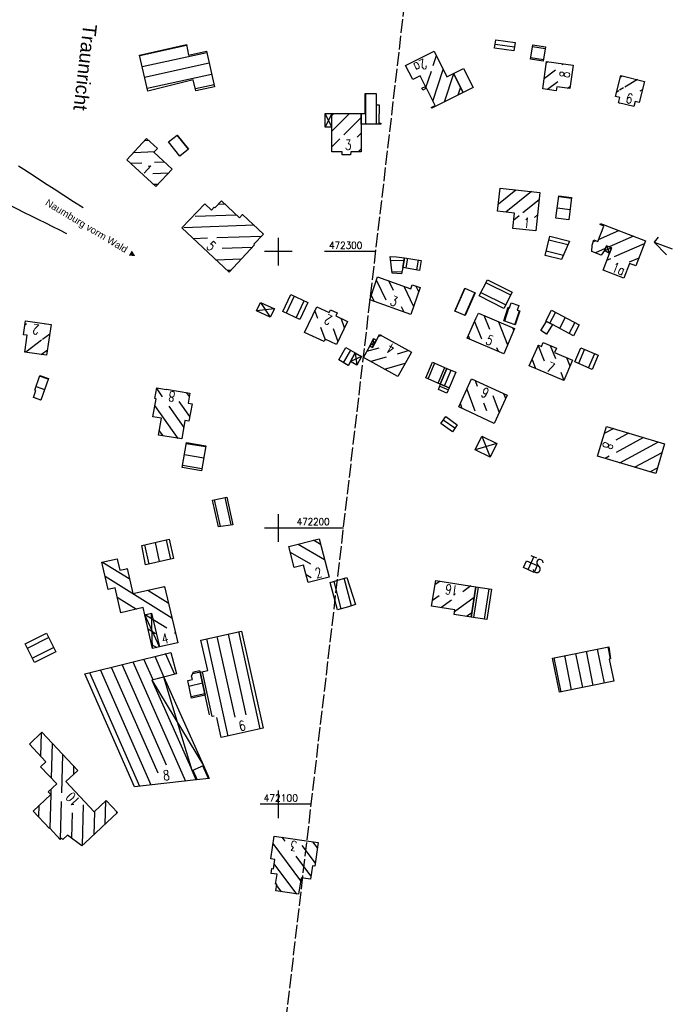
# Model space of a CAD drawing. Extents: x 510563 to 513920, y 467229 to 478797.
# Tile 29 of 67: x 511006 to 511243, y 472028 to 472384. Entities that reach past the tile are written whole.
import ezdxf

# ---------------------------------------------------------------- set-up
doc = ezdxf.new("R2010")
doc.units = 0
doc.header["$LTSCALE"] = 10
doc.header["$MEASUREMENT"] = 0
doc.linetypes.add('LT00', pattern=[0])
doc.linetypes.add('LT14', pattern=[0.6, 0.5, -0.1])
doc.layers.add('-BLATT_94-RAND', color=7, linetype='LT14', plot=False)
for name, color, linetype in [('DFK_BEB_SCHR', 254, 'LT00'), ('DFK_BEBAUUNG', 250, 'LT00'), ('ORTSNAMEN', 250, 'Continuous'), ('ORTSRICHTUNG', 7, 'Continuous'), ('V94_AFBR_BAB', 250, 'LT00'), ('V94_RASTER', 250, 'LT00')]:
    doc.layers.add(name, color=color, linetype=linetype)
doc.styles.add('Arial', font='ARIAL.TTF')
doc.styles.add('Beschrift', font='ARIAL.TTF')
doc.styles.get("Standard").update_dxf_attribs({"font": 'romans.shx'})

msp = doc.modelspace()

# ---------------------------------------------------------------- linework, layer by layer
at = {"layer": '-BLATT_94-RAND'}
msp.add_lwpolyline([(510744.52, 472747.01), (510637.26, 471828.25), (511074.29, 471777.23), (511181.55, 472695.99), (510744.52, 472747.01)], dxfattribs=at)
at = {"layer": 'DFK_BEB_SCHR'}
for p, q in [((511185.54, 472373.99), (511178.5, 472374.98)), ((511066.84, 472374.6), (511049.88, 472370.9)), ((511050.76, 472367), (511074.13, 472372.1)), ((511196.66, 472373.44), (511192.08, 472374.17)), ((511075.01, 472368.2), (511051.64, 472363.09)), ((511157.23, 472370.92), (511156.01, 472367.24)), ((511191.45, 472370.22), (511196.03, 472369.49)), ((511197.57, 472368.72), (511197.11, 472368.38)), ((511202.81, 472367.67), (511203.18, 472367.94)), ((511052.52, 472359.19), (511075.89, 472364.3)), ((511155.33, 472365.21), (511153.24, 472358.92)), ((511155.98, 472354.47), (511159.77, 472365.87)), ((511163.49, 472364.4), (511160.09, 472354.16)), ((511166.97, 472357.63), (511163.52, 472364.5)), ((511196.34, 472362.77), (511200.33, 472365.79)), ((511201.26, 472361.48), (511197.52, 472358.66)), ((511223.9, 472363.25), (511224.51, 472363.62)), ((511230, 472362.25), (511225.5, 472359.55)), ((511076.77, 472360.4), (511070.03, 472358.92)), ((511131.62, 472357.19), (511131.59, 472346.17)), ((511165.16, 472356.72), (511166.03, 472359.34)), ((511204.77, 472359.12), (511205.65, 472359.78)), ((511223.36, 472358.26), (511222.54, 472357.77)), ((511224.98, 472359.24), (511223.6, 472358.41)), ((511231.03, 472358.21), (511231.91, 472358.73)), ((511223.59, 472353.73), (511223.66, 472353.77)), ((511120.19, 472349.99), (511119.46, 472349.26)), ((511119.46, 472343.62), (511125.85, 472349.98)), ((511135.59, 472346.17), (511135.61, 472353.17)), ((511130.08, 472348.54), (511123.77, 472342.26)), ((511128.64, 472341.47), (511130.07, 472342.89)), ((511053.24, 472340.19), (511051.52, 472340.11)), ((511067.48, 472337.06), (511063.41, 472342.2)), ((511122.37, 472340.88), (511119.44, 472337.96)), ((511047.69, 472335.94), (511055.29, 472336.28)), ((511130.06, 472337.24), (511128.95, 472336.13)), ((511058.85, 472332.43), (511055.23, 472332.27)), ((511050.59, 472332.06), (511046.62, 472331.89)), ((511054.6, 472328.24), (511060.4, 472328.5)), ((511056.47, 472324.32), (511054.96, 472324.25)), ((511179.71, 472317.28), (511186.01, 472322.36)), ((511180.4, 472322.97), (511180.36, 472322.93)), ((511191.63, 472321.75), (511182.36, 472314.28)), ((511188.6, 472314.17), (511194.5, 472318.92)), ((511206.14, 472319.22), (511201.54, 472319.83)), ((511080.69, 472317.18), (511078.2, 472317.09)), ((511201.03, 472315.86), (511205.65, 472315.25)), ((511069.94, 472312.8), (511084.79, 472313.31)), ((511087.08, 472313.39), (511087.17, 472313.4)), ((511185.32, 472311.52), (511187.25, 472313.08)), ((511193.9, 472313.3), (511192.75, 472312.38)), ((511091.29, 472309.54), (511065.88, 472308.66)), ((511193.13, 472307.55), (511193.31, 472307.69)), ((511215.97, 472304.38), (511223.29, 472307.61)), ((511218.02, 472309.66), (511217.48, 472309.42)), ((511069.2, 472304.77), (511074.45, 472304.95)), ((511077.82, 472305.07), (511093.97, 472305.63)), ((511204.84, 472302.51), (511197.97, 472304.18)), ((511214.07, 472303.55), (511215.06, 472303.98)), ((511228.57, 472305.57), (511219.81, 472301.71)), ((511090.54, 472301.51), (511079.75, 472301.13)), ((511197.04, 472300.29), (511203.25, 472298.78)), ((511218.4, 472301.09), (511214.86, 472299.52)), ((511221.78, 472298.2), (511232.56, 472302.96)), ((511077.47, 472297.05), (511086.67, 472297.37)), ((511145.58, 472296.65), (511140.65, 472296.83)), ((511146.81, 472297.61), (511146.2, 472294.09)), ((511150.15, 472293.42), (511150.75, 472296.98)), ((511218.98, 472296.97), (511220.35, 472297.57)), ((511230.53, 472297.69), (511227.03, 472296.15)), ((511082.79, 472293.23), (511081.61, 472293.19)), ((511135.53, 472289.62), (511138.95, 472282.6)), ((511141.76, 472285.96), (511140.09, 472289.4)), ((511141.18, 472292.81), (511144.79, 472292.67)), ((511145.47, 472287.49), (511149.02, 472280.2)), ((511150.88, 472285.51), (511149.87, 472287.58)), ((511167.55, 472286.72), (511163.89, 472278.44)), ((511184.18, 472284.29), (511175.19, 472288.74)), ((511105.74, 472283.89), (511102.86, 472277.8)), ((511106.47, 472276.09), (511109.35, 472282.19)), ((511134.8, 472281.98), (511133.69, 472284.27)), ((511167.57, 472276.86), (511171.2, 472285.09)), ((511173.39, 472285.17), (511182.37, 472280.72)), ((511114.31, 472275.78), (511113.29, 472278.65)), ((511145.6, 472278.1), (511144.67, 472279.99)), ((511183.47, 472279.8), (511181.89, 472274.85)), ((511185.67, 472273.53), (511187.29, 472278.63)), ((511123.99, 472272.48), (511122.77, 472275.89)), ((511176.55, 472271.85), (511174.55, 472276.88)), ((511198.3, 472274.1), (511200.32, 472278.02)), ((511203.86, 472276.15), (511201.84, 472272.24)), ((511008.92, 472273.86), (511008.31, 472273.4)), ((511015.53, 472273.82), (511015.67, 472273.92)), ((511116.99, 472268.31), (511115.45, 472272.61)), ((511119.85, 472272.17), (511121.55, 472267.43)), ((511171.08, 472274.76), (511173.57, 472268.51)), ((511179.74, 472274.65), (511183.06, 472266.3)), ((511185.3, 472271.48), (511184.93, 472272.43)), ((511205.37, 472270.37), (511207.4, 472274.29)), ((511014.37, 472267.95), (511008.59, 472263.62)), ((511017.3, 472270.15), (511014.73, 472268.22)), ((511112.2, 472269.81), (511112.32, 472269.48)), ((511137.46, 472269.65), (511136.28, 472269.31)), ((511169.35, 472268.3), (511168.84, 472269.57)), ((511195.86, 472270.93), (511197.22, 472270.23)), ((511014.19, 472262.81), (511016.47, 472264.52)), ((511132.08, 472263.93), (511136.6, 472265.24)), ((511179.73, 472263.85), (511179.2, 472265.18)), ((511196.39, 472260.38), (511194.15, 472266.12)), ((511198.47, 472266.05), (511200.32, 472261.3)), ((511210.87, 472264.68), (511208.67, 472259.51)), ((511123.69, 472259.81), (511126.27, 472264.29)), ((511139.08, 472261.79), (511133.54, 472260.19)), ((511147.37, 472264.18), (511143.06, 472262.94)), ((511191.88, 472260.94), (511193.13, 472257.72)), ((511205.66, 472258.61), (511204.49, 472261.62)), ((511212.36, 472257.97), (511214.56, 472263.12)), ((511138.48, 472257.45), (511146.01, 472259.62)), ((511156.63, 472259.63), (511154.31, 472254.13)), ((511157.92, 472252.4), (511160.3, 472258.03)), ((511016.73, 472253.88), (511013.6, 472254.93)), ((511160.2, 472251.43), (511162.56, 472257.07)), ((511202.26, 472256.33), (511203.41, 472253.36)), ((511012.33, 472251.14), (511015.44, 472250.1)), ((511056.01, 472250.38), (511058.03, 472247.5)), ((511158.49, 472251.29), (511161.59, 472249.97)), ((511168.28, 472250.18), (511171.21, 472242.44)), ((511172.2, 472251.14), (511171.39, 472253.27)), ((511014.14, 472246.31), (511011.39, 472247.23)), ((511066.72, 472249.05), (511067.78, 472247.55)), ((511177.69, 472247.92), (511180.01, 472241.78)), ((511182.37, 472246.86), (511181.73, 472248.56)), ((511063.74, 472232.43), (511055.38, 472244.32)), ((511060.4, 472244.13), (511065.83, 472236.41)), ((511067.99, 472240.3), (511064.16, 472245.74)), ((511166.64, 472243.22), (511165.96, 472245.02)), ((511175.49, 472242.44), (511174.46, 472245.17)), ((511163.89, 472236.06), (511159.75, 472239)), ((511221.45, 472235.99), (511218.02, 472234.13)), ((511056.93, 472235.16), (511058.18, 472233.38)), ((511222.29, 472231.89), (511226.87, 472234.37)), ((511232.28, 472232.75), (511222.32, 472227.36)), ((511073.74, 472229.32), (511066.71, 472230.49)), ((511223.72, 472223.57), (511237.69, 472231.13)), ((511066.05, 472226.55), (511073.07, 472225.38)), ((511219.85, 472226.03), (511218.3, 472225.19)), ((511238.91, 472227.24), (511229.14, 472221.96)), ((511072.4, 472221.43), (511065.39, 472222.6)), ((511234.56, 472220.34), (511237.28, 472221.81)), ((511082.96, 472201.1), (511080.76, 472211.06)), ((511076.86, 472210.19), (511078.99, 472200.52)), ((511051.63, 472193.89), (511053.16, 472186.94)), ((511057.06, 472187.84), (511055.53, 472194.76)), ((511059.43, 472195.64), (511060.96, 472188.74)), ((511107.28, 472194.13), (511116.75, 472188.56)), ((511115.33, 472194.03), (511112.75, 472195.55)), ((511111.79, 472186.84), (511104.43, 472191.17)), ((511036.44, 472187.65), (511046.11, 472181.66)), ((511110.09, 472183.2), (511111.92, 472182.12)), ((511061.53, 472167.41), (511037.31, 472182.4)), ((511120.1, 472180.62), (511122.7, 472170.7)), ((511126.55, 472171.82), (511123.92, 472181.84)), ((511158.57, 472180.75), (511156.75, 472179.43)), ((511169.75, 472179), (511166.85, 472176.89)), ((511052.86, 472177.48), (511060.23, 472172.91)), ((511058.94, 472178.42), (511058.42, 472178.74)), ((511155.88, 472173.85), (511158.27, 472175.59)), ((511172.4, 472178.59), (511170.67, 472167.57)), ((511174.62, 472166.95), (511176.35, 472177.98)), ((511041.72, 472174.97), (511048.73, 472170.63)), ((511162.77, 472173.92), (511158.93, 472171.12)), ((511163.82, 472169.73), (511170.95, 472174.93)), ((511043.2, 472169.35), (511042.99, 472169.48)), ((511051.63, 472168.83), (511059.72, 472163.82)), ((511170.08, 472169.34), (511168.18, 472167.96)), ((511055.63, 472161.65), (511052.91, 472163.34)), ((511062.46, 472162.12), (511062.82, 472161.9)), ((511081.84, 472161.6), (511088.31, 472132.38)), ((511093.53, 472127.3), (511085.75, 472162.47)), ((511016.92, 472160.3), (511009.18, 472156.4)), ((511054.19, 472157.84), (511056.02, 472156.7)), ((511074.03, 472159.88), (511081.82, 472124.7)), ((511084.4, 472131.52), (511077.94, 472160.74)), ((511010.97, 472152.82), (511018.71, 472156.72)), ((511062.56, 472147.02), (511059.26, 472154.51)), ((511207.64, 472154.58), (511210.1, 472142.2)), ((511214.02, 472142.99), (511211.56, 472155.37)), ((511215.48, 472156.15), (511217.95, 472143.78)), ((511220.26, 472152.63), (511219.4, 472156.93)), ((511059.55, 472114.13), (511043.5, 472150.61)), ((511047.44, 472151.58), (511066.45, 472108.38)), ((511054.69, 472145.06), (511051.38, 472152.56)), ((511055.32, 472153.54), (511058.62, 472146.04)), ((511199.79, 472153.02), (511202.26, 472140.62)), ((511206.18, 472141.41), (511203.71, 472153.8)), ((511031.68, 472147.67), (511049.8, 472106.51)), ((511053.96, 472106.97), (511035.62, 472148.65)), ((511039.56, 472149.63), (511056.41, 472111.35)), ((511071.72, 472147.81), (511069.08, 472147.2)), ((511076.15, 472131.77), (511072.57, 472147.96)), ((511067.69, 472142.78), (511072.58, 472143.91)), ((511073.45, 472140), (511068.55, 472138.87)), ((511014.03, 472117.39), (511014.27, 472125.84)), ((511010.15, 472121.96), (511010.14, 472121.51)), ((511018.16, 472122.13), (511017.81, 472109.49)), ((511021.66, 472104.14), (511022.05, 472118.01)), ((511025.93, 472113.89), (511025.85, 472110.78)), ((511069.08, 472112.32), (511070.62, 472108.85)), ((511074.79, 472109.32), (511072.73, 472113.95)), ((511017.69, 472105.32), (511017.64, 472103.57)), ((511017.64, 472103.55), (511017.3, 472091.33)), ((511021.19, 472087.34), (511021.57, 472100.96)), ((511037.35, 472092.85), (511037.58, 472101.22)), ((511013.41, 472095.29), (511013.53, 472099.67)), ((511029.13, 472085.08), (511029.54, 472099.8)), ((511033.47, 472097.32), (511033.24, 472088.97)), ((511041.48, 472097.4), (511041.46, 472096.74)), ((511025.46, 472096.86), (511025.2, 472087.75)), ((511102.49, 472086.62), (511101.4, 472088.09)), ((511114.2, 472084.27), (511112.58, 472086.45)), ((511098.11, 472085.81), (511108.11, 472072.33)), ((511108.6, 472085.1), (511113.37, 472078.67)), ((511111.82, 472074.05), (511106.53, 472081.17)), ((511106.7, 472067.52), (511098.59, 472078.45)), ((511099.4, 472070.65), (511101.11, 472068.35))]:
    msp.add_line(p, q, dxfattribs=at)
at = {"layer": 'DFK_BEBAUUNG'}
for p, q in [((511119.46, 472345.07), (511116.96, 472350.05)), ((511116.98, 472345.08), (511116.96, 472350.05)), ((511116.96, 472350.05), (511119.46, 472349.99)), ((511119.46, 472349.99), (511116.98, 472345.08)), ((511119.46, 472345.07), (511116.98, 472345.08)), ((511237.53, 472305.28), (511236.05, 472303.48)), ((511218.16, 472300.46), (511218.8, 472302.1)), ((511218.16, 472300.46), (511220.68, 472301.37)), ((511219.88, 472299.35), (511218.16, 472300.46)), ((511218.8, 472302.1), (511219.88, 472299.35)), ((511218.8, 472302.1), (511220.68, 472301.37)), ((511220.68, 472301.37), (511219.88, 472299.35)), ((511236.05, 472303.48), (511242.66, 472301.01)), ((511236.05, 472303.48), (511240.55, 472298.91)), ((511092.09, 472278.6), (511093.64, 472281.61)), ((511098.67, 472279.29), (511092.09, 472278.6)), ((511093.64, 472281.61), (511097.14, 472276.24)), ((511093.64, 472281.61), (511098.67, 472279.29)), ((511098.67, 472279.29), (511097.14, 472276.24)), ((511097.14, 472276.24), (511092.09, 472278.6)), ((511133.14, 472265.85), (511134.54, 472268.54)), ((511135.56, 472268.01), (511133.14, 472265.85)), ((511134.54, 472268.54), (511134.14, 472265.3)), ((511135.56, 472268.01), (511134.14, 472265.3)), ((511134.54, 472268.54), (511135.56, 472268.01)), ((511134.14, 472265.3), (511133.14, 472265.85)), ((511126.12, 472260.22), (511127.86, 472263.38)), ((511130.19, 472262.08), (511126.12, 472260.22)), ((511127.86, 472263.38), (511128.47, 472258.92)), ((511127.86, 472263.38), (511130.19, 472262.08)), ((511130.19, 472262.08), (511128.47, 472258.92)), ((511128.47, 472258.92), (511126.12, 472260.22)), ((511171.31, 472228.29), (511173.74, 472233.24)), ((511173.74, 472233.24), (511176.72, 472225.59)), ((511173.74, 472233.24), (511179.13, 472230.56)), ((511179.13, 472230.56), (511171.31, 472228.29)), ((511179.13, 472230.56), (511176.72, 472225.59)), ((511176.72, 472225.59), (511171.31, 472228.29)), ((511051.69, 472168.59), (511054.16, 472169.19)), ((511057, 472156.93), (511051.69, 472168.59)), ((511054.53, 472156.36), (511054.16, 472169.19)), ((511054.16, 472169.19), (511057, 472156.93)), ((511058.59, 472146.03), (511054.26, 472144.95)), ((511054.26, 472144.95), (511072.93, 472114.04)), ((511054.26, 472144.95), (511068.8, 472112.2)), ((511068.8, 472112.2), (511058.59, 472146.03)), ((511058.59, 472146.03), (511072.93, 472114.04)), ((511075.15, 472132.31), (511073.56, 472139.48)), ((511076.87, 472131.94), (511076.04, 472131.75)), ((511068.8, 472112.2), (511072.93, 472114.04))]:
    msp.add_line(p, q, dxfattribs=at)
for points in [[(511076.93, 472359.7, 0), (511070.2, 472358.23, 0), (511069.25, 472362.13, 0), (511052.76, 472358.12, 0), (511049.84, 472371.08, 0), (511066.76, 472374.99, 0), (511067.59, 472371.16, 0), (511074.03, 472372.56, 0), (511076.93, 472359.7, 0)], [(511185.35, 472372.67, 0), (511178.31, 472373.66, 0), (511178.74, 472376.7, 0), (511185.78, 472375.7, 0), (511185.35, 472372.67, 0)], [(511195.94, 472368.93, 0), (511191.36, 472369.66, 0), (511192.19, 472374.88, 0), (511196.77, 472374.15, 0), (511195.94, 472368.93, 0)], [(511146.12, 472367.42, 0), (511156.4, 472372.57, 0), (511161.07, 472363.27, 0), (511163.46, 472364.47, 0), (511166.9, 472357.6, 0), (511155.59, 472351.89, 0), (511155.43, 472352.21, 0), (511156.77, 472352.89, 0), (511153.64, 472359.12, 0), (511152.32, 472358.46, 0), (511151.98, 472359.13, 0), (511153.32, 472359.8, 0), (511151.41, 472363.62, 0), (511148.72, 472362.27, 0), (511146.12, 472367.42, 0)], [(511197.17, 472368.78, 0), (511206.72, 472367.45, 0), (511205.54, 472359.01, 0), (511200.84, 472359.67, 0), (511200.63, 472358.22, 0), (511195.8, 472358.9, 0), (511197.17, 472368.78, 0)], [(511166.9, 472357.6, 0), (511163.46, 472364.47, 0), (511167.09, 472366.28, 0), (511170.53, 472359.39, 0), (511166.9, 472357.6, 0)], [(511224.02, 472363.74, 0), (511232.62, 472361.6, 0), (511230.72, 472353.98, 0), (511229.21, 472354.35, 0), (511228.76, 472352.48, 0), (511223.2, 472353.83, 0), (511223.65, 472355.74, 0), (511222.13, 472356.11, 0), (511224.02, 472363.74, 0)], [(511130.07, 472346.17, 0), (511130.08, 472349.97, 0), (511131.44, 472349.97, 0), (511131.44, 472357.19, 0), (511135.46, 472357.21, 0), (511135.5, 472353.17, 0), (511136.49, 472353.18, 0), (511136.45, 472346.45, 0), (511137.14, 472346.45, 0), (511137.14, 472346.17, 0), (511130.07, 472346.17, 0)], [(511130.06, 472336.13, 0), (511126.24, 472336.14, 0), (511126.23, 472335.04, 0), (511123.2, 472335.05, 0), (511123.2, 472336.17, 0), (511119.44, 472336.19, 0), (511119.46, 472345.07, 0), (511119.46, 472349.99, 0), (511130.08, 472349.97, 0), (511130.07, 472346.17, 0), (511130.06, 472336.13, 0)], [(511055.74, 472323.54, 0), (511045.18, 472333.2, 0), (511052.34, 472341.01, 0), (511056.31, 472337.38, 0), (511055, 472335.96, 0), (511061.67, 472329.85, 0), (511055.74, 472323.54, 0)], [(511064.37, 472334.58, 0), (511060.29, 472339.73, 0), (511063.44, 472342.22, 0), (511067.52, 472337.1, 0), (511064.37, 472334.58, 0)], [(511193.29, 472307.53, 0), (511184.97, 472308.42, 0), (511185.59, 472313.91, 0), (511179.41, 472314.61, 0), (511180.36, 472322.97, 0), (511194.76, 472321.41, 0), (511193.29, 472307.53, 0)], [(511082.22, 472292.62, 0), (511065.12, 472308.58, 0), (511073.4, 472317.28, 0), (511075.88, 472315.07, 0), (511076.85, 472316.11, 0), (511077.05, 472315.9, 0), (511079.43, 472318.36, 0), (511085.96, 472312.21, 0), (511087.12, 472313.44, 0), (511094.68, 472306.37, 0), (511091.18, 472302.7, 0), (511091.43, 472302.46, 0), (511082.22, 472292.62, 0)], [(511205.18, 472311.48, 0), (511200.55, 472312.09, 0), (511201.59, 472320.18, 0), (511206.19, 472319.59, 0), (511205.18, 472311.48, 0)], [(511216.71, 472310.17, 0), (511232.92, 472303.88, 0), (511229.43, 472294.84, 0), (511227.12, 472295.72, 0), (511225.08, 472290.36, 0), (511217.59, 472293.29, 0), (511219.88, 472299.35, 0), (511220.68, 472301.37, 0), (511218.8, 472302.1, 0), (511218.16, 472300.46, 0), (511216.86, 472298.75, 0), (511213.47, 472300.06, 0), (511213.69, 472302.36, 0), (511214.31, 472304.29, 0), (511215.71, 472303.72, 0), (511217.86, 472309.27, 0), (511216.56, 472309.8, 0), (511216.71, 472310.17, 0)], [(511198.3, 472305.55, 0), (511205.4, 472303.82, 0), (511202.56, 472297.15, 0), (511196.63, 472298.59, 0), (511198.3, 472305.55, 0)], [(511140.47, 472298.2, 0), (511142.85, 472298.11, 0), (511145.77, 472297.78, 0), (511145.17, 472294.27, 0), (511144.64, 472292.03, 0), (511141.25, 472292.27, 0), (511140.47, 472298.2, 0)], [(511145.17, 472294.27, 0), (511145.77, 472297.78, 0), (511151.73, 472296.82, 0), (511151.18, 472293.24, 0), (511145.17, 472294.27, 0)], [(511133.11, 472282.59, 0), (511135.96, 472290.86, 0), (511148.04, 472286.58, 0), (511148.55, 472288.05, 0), (511151.42, 472287.04, 0), (511147.98, 472277.24, 0), (511133.11, 472282.59, 0)], [(511175.74, 472289.83, 0), (511184.73, 472285.38, 0), (511181.73, 472279.46, 0), (511172.8, 472284.01, 0), (511175.74, 472289.83, 0)], [(511163.88, 472278.45, 0), (511167.54, 472286.73, 0), (511171.32, 472285.04, 0), (511167.62, 472276.84, 0), (511163.88, 472278.45, 0)], [(511101.7, 472278.35, 0), (511104.58, 472284.44, 0), (511110.68, 472281.56, 0), (511107.79, 472275.46, 0), (511101.7, 472278.35, 0)], [(511109.57, 472270.79, 0), (511113.97, 472280.09, 0), (511118.46, 472277.94, 0), (511118.97, 472279, 0), (511121.35, 472277.86, 0), (511120.85, 472276.81, 0), (511125.1, 472274.78, 0), (511121.06, 472266.41, 0), (511117.01, 472268.36, 0), (511116.58, 472267.46, 0), (511109.57, 472270.79, 0)], [(511181.66, 472274.93, 0), (511183.23, 472279.88, 0), (511183.76, 472279.71, 0), (511184.33, 472281.45, 0), (511187.07, 472280.55, 0), (511186.52, 472278.88, 0), (511187.5, 472278.56, 0), (511185.83, 472273.47, 0), (511181.66, 472274.93, 0)], [(511196.88, 472274.86, 0), (511198.9, 472278.77, 0), (511208.96, 472273.46, 0), (511206.93, 472269.55, 0), (511199.29, 472273.59, 0), (511197.06, 472274.74, 0), (511196.88, 472274.86, 0)], [(511168.46, 472268.68, 0), (511171.66, 472276.1, 0), (511172.52, 472277.75, 0), (511185.59, 472272.14, 0), (511181.64, 472263.03, 0), (511168.46, 472268.68, 0)], [(511016.17, 472262.53, 0), (511008.23, 472263.67, 0), (511009.1, 472269.74, 0), (511007.81, 472269.92, 0), (511008.53, 472274.94, 0), (511017.82, 472273.61, 0), (511016.17, 472262.53, 0)], [(511197.06, 472274.74, 0), (511199.29, 472273.59, 0), (511197.14, 472270.1, 0), (511195.06, 472271.45, 0), (511197.06, 472274.74, 0)], [(511136.7, 472270.07, 0), (511148.27, 472263.68, 0), (511143.3, 472254.78, 0), (511130.83, 472261.69, 0), (511133.14, 472265.85, 0), (511134.14, 472265.3, 0), (511135.56, 472268.01, 0), (511136.7, 472270.07, 0)], [(511121.92, 472260.83, 0), (511124.49, 472265.31, 0), (511127.86, 472263.38, 0), (511126.12, 472260.22, 0), (511125.36, 472258.84, 0), (511121.92, 472260.83, 0)], [(511190.88, 472258.67, 0), (511194.17, 472266.16, 0), (511195.29, 472265.67, 0), (511195.95, 472267.16, 0), (511200.73, 472265.06, 0), (511200.07, 472263.55, 0), (511206.56, 472260.72, 0), (511203.42, 472253.36, 0), (511190.88, 472258.67, 0)], [(511207.33, 472260.07, 0), (511209.54, 472265.24, 0), (511215.88, 472262.56, 0), (511213.7, 472257.41, 0), (511207.33, 472260.07, 0)], [(511153.41, 472254.34, 0), (511155.8, 472259.99, 0), (511160.99, 472257.73, 0), (511158.63, 472252.1, 0), (511153.41, 472254.34, 0)], [(511158.63, 472252.1, 0), (511160.99, 472257.73, 0), (511164.28, 472256.34, 0), (511161.9, 472250.7, 0), (511158.8, 472252.03, 0), (511158.63, 472252.1, 0)], [(511014.12, 472246.25, 0), (511011.37, 472247.17, 0), (511012.24, 472249.76, 0), (511011.91, 472249.88, 0), (511013.68, 472255.17, 0), (511016.81, 472254.12, 0), (511014.12, 472246.25, 0)], [(511165.4, 472243.79, 0), (511169.97, 472253.92, 0), (511182.91, 472248.02, 0), (511178.19, 472237.86, 0), (511165.4, 472243.79, 0)], [(511068, 472248.84, 0), (511067.37, 472245.22, 0), (511068.8, 472244.97, 0), (511067.69, 472238.61, 0), (511066.25, 472238.86, 0), (511065.11, 472232.2, 0), (511056.67, 472233.64, 0), (511057.7, 472239.7, 0), (511054.68, 472240.21, 0), (511055.79, 472246.76, 0), (511055.4, 472246.83, 0), (511056.06, 472250.7, 0), (511059.5, 472250.13, 0), (511059.52, 472250.25, 0), (511068, 472248.84, 0)], [(511158.8, 472252.03, 0), (511161.9, 472250.7, 0), (511161.09, 472248.81, 0), (511157.99, 472250.13, 0), (511158.8, 472252.03, 0)], [(511163.04, 472234.85, 0), (511158.9, 472237.8, 0), (511160.7, 472240.33, 0), (511164.8, 472237.36, 0), (511163.04, 472234.85, 0)], [(511236.65, 472219.72, 0), (511215.6, 472225.99, 0), (511218.81, 472236.78, 0), (511239.88, 472230.47, 0), (511236.65, 472219.72, 0)], [(511072.27, 472220.69, 0), (511065.27, 472221.86, 0), (511066.78, 472230.94, 0), (511073.81, 472229.76, 0), (511072.27, 472220.69, 0)], [(511078.36, 472200.43, 0), (511076.24, 472210.05, 0), (511081.39, 472211.2, 0), (511083.6, 472201.19, 0), (511078.36, 472200.43, 0)], [(511060.58, 472195.9, 0), (511062.1, 472189, 0), (511051.92, 472186.65, 0), (511050.58, 472193.65, 0), (511060.58, 472195.9, 0)], [(511110.84, 472180.31, 0), (511109.21, 472186.59, 0), (511105.84, 472185.71, 0), (511103.89, 472193.24, 0), (511114.8, 472196.09, 0), (511118.4, 472182.21, 0), (511110.84, 472180.31, 0)], [(511058.84, 472178.84, 0), (511063.63, 472158.47, 0), (511057, 472156.93, 0), (511054.53, 472156.36, 0), (511051.69, 472168.59, 0), (511051.09, 472171.18, 0), (511043.03, 472169.31, 0), (511040.93, 472178.37, 0), (511038.4, 472177.78, 0), (511036.1, 472187.57, 0), (511041.71, 472188.87, 0), (511041.85, 472188.24, 0), (511042.66, 472184.67, 0), (511045.07, 472185.22, 0), (511045.29, 472185.27, 0), (511047.34, 472176.23, 0), (511058.84, 472178.84, 0)], [(511192.6, 472183.94, 0), (511188.74, 472185.66, 0), (511189.86, 472188.14, 0), (511193.71, 472186.43, 0), (511192.6, 472183.94, 0)], [(511121.44, 472170.35, 0), (511118.85, 472180.22, 0), (511124.83, 472182.13, 0), (511128.04, 472172.29, 0), (511125.49, 472171.48, 0), (511121.44, 472170.35, 0)], [(511169.82, 472167.7, 0), (511163.65, 472168.67, 0), (511163.91, 472170.33, 0), (511155.54, 472171.66, 0), (511157, 472181, 0), (511171.55, 472178.72, 0), (511169.82, 472167.7, 0)], [(511169.82, 472167.7, 0), (511171.55, 472178.72, 0), (511177.18, 472177.85, 0), (511175.47, 472166.82, 0), (511169.82, 472167.7, 0)], [(511019.48, 472155.19, 0), (511011.73, 472151.29, 0), (511008.35, 472158.07, 0), (511016.09, 472161.95, 0), (511019.48, 472155.19, 0)], [(511073.56, 472139.48, 0), (511071.73, 472147.75, 0), (511074.49, 472148.43, 0), (511072.02, 472159.43, 0), (511086.66, 472162.67, 0), (511094.53, 472127.52, 0), (511079.39, 472124.16, 0), (511077.76, 472131.38, 0)], [(511048.03, 472106.31, 0), (511030.01, 472147.26, 0), (511061.1, 472154.97, 0), (511063.13, 472147.16, 0), (511054.26, 472144.95, 0), (511068.8, 472112.2, 0), (511070.31, 472108.81, 0), (511048.03, 472106.31, 0)], [(511201.8, 472140.53, 0), (511199.33, 472152.93, 0), (511219.66, 472156.98, 0), (511220.3, 472152.64, 0), (511219.81, 472152.57, 0), (511221.5, 472144.5, 0), (511201.8, 472140.53, 0)], [(511073.56, 472139.48, 0), (511068.66, 472138.35, 0), (511067.26, 472144.75, 0), (511068.93, 472145.1, 0), (511068.67, 472146.33, 0), (511069.39, 472147.88, 0), (511069.49, 472147.99, 0), (511071.57, 472148.47, 0), (511071.73, 472147.75, 0), (511073.56, 472139.48, 0)], [(511041.8, 472097.06, 0), (511030.09, 472085.99, 0), (511028.95, 472084.91, 0), (511023.78, 472088.82, 0), (511022.06, 472087.21, 0), (511021.53, 472087.74, 0), (511021.13, 472087.27, 0), (511017.3, 472091.33, 0), (511017.22, 472091.25, 0), (511011.28, 472097.54, 0), (511017.65, 472103.56, 0), (511016.79, 472104.47, 0), (511019.84, 472107.34, 0), (511014, 472113.53, 0), (511015.94, 472115.36, 0), (511009.92, 472121.74, 0), (511014.48, 472126.04, 0), (511027.45, 472112.28, 0), (511023.11, 472108.21, 0), (511033.44, 472097.29, 0), (511037.74, 472101.37, 0), (511041.8, 472097.06, 0)], [(511070.31, 472108.81, 0), (511068.8, 472112.2, 0), (511072.93, 472114.04, 0), (511075.02, 472109.35, 0), (511070.31, 472108.81, 0)], [(511114.48, 472086.17, 0), (511113.22, 472077.65, 0), (511112.37, 472077.77, 0), (511111.65, 472072.9, 0), (511108.27, 472073.4, 0), (511107.38, 472067.42, 0), (511099.12, 472068.64, 0), (511099.46, 472071.07, 0), (511099.07, 472071.12, 0), (511099.6, 472074.69, 0), (511097.44, 472074.97, 0), (511097.73, 472076.76, 0), (511098.33, 472076.67, 0), (511098.82, 472080, 0), (511097.3, 472080.22, 0), (511098.5, 472088.51, 0), (511114.48, 472086.17, 0)]]:
    msp.add_polyline3d(points, dxfattribs=at)
at = {"layer": 'V94_AFBR_BAB'}
for points in [[(511029.45, 472315.84), (511025.95, 472318.08), (511022.44, 472320.33), (511018.95, 472322.58), (511015.45, 472324.83), (511011.97, 472327.08), (511009.96, 472328.38), (511007.95, 472329.68), (511005.94, 472330.98)], [(510985.75, 472322.66), (510987.11, 472322.51), (510988.47, 472322.29), (510989.81, 472322.01), (510991.15, 472321.66), (510992.48, 472321.25), (510993.8, 472320.8), (510995.11, 472320.3), (510996.42, 472319.77), (510997.72, 472319.21), (510999.01, 472318.62), (511000.3, 472318.01), (511001.58, 472317.4), (511002.86, 472316.77), (511005.47, 472315.49), (511008.06, 472314.22), (511010.63, 472312.94), (511013.19, 472311.67), (511015.73, 472310.4), (511018.26, 472309.13), (511020.79, 472307.86), (511023.32, 472306.59)]]:
    msp.add_lwpolyline(points, dxfattribs=at)
at = {"layer": 'V94_RASTER'}
for p, q in [((511100, 472305), (511100, 472295)), ((511105, 472300), (511095, 472300)), ((511135.32, 472300), (511116.82, 472300)), ((511100, 472205), (511100, 472195)), ((511095, 472200), (511105, 472200)), ((511105.15, 472200), (511123.65, 472200)), ((511100, 472105), (511100, 472095)), ((511111.97, 472100), (511093.47, 472100))]:
    msp.add_line(p, q, dxfattribs=at)

# ---------------------------------------------------------------- texts
at = {"layer": 'DFK_BEBAUUNG', "width": 0.75}
for s, height, rotation, p in [('2a', 3.6, -153.3903, (511152.66, 472369.91)), ('8', 3.6, -277.958, (511205.35, 472362.73)), ('6', 3.6, -13.6484, (511225.56, 472353.98)), ('3', 3.6, -0.3243, (511124.15, 472336.86)), ('1', 3.6, -42.4512, (511050.49, 472329.29)), ('1', 3.6, -6.1048, (511188.6, 472308.74)), ('5', 3.6, -43.0257, (511073.71, 472301.52)), ('1a', 3.6, -21.3635, (511220.46, 472292.92)), ('3', 3.6, -19.7889, (511140.21, 472280.78)), ('2', 3.6, -205.3041, (511119.9, 472276.48)), ('2', 3.6, -188.1467, (511013.67, 472273.5)), ('5', 3.6, -23.203, (511174.77, 472266.74)), ('4', 3.6, -208.9106, (511142.68, 472265.97)), ('7', 3.6, -22.9506, (511196.87, 472256.9)), ('6', 3.6, -204.5093, (511176.7, 472250.08)), ('8', 3.6, -189.4391, (511062.91, 472249.19)), ('8', 3.6, -108.411, (511217.98, 472231.43)), ('TS', 5, -23.8067, (511189.29, 472185.58)), ('2', 3.6, 14.1073, (511113.86, 472181.79)), ('16', 3.6, -188.9039, (511165.36, 472178.98)), ('4', 3.6, 13.0527, (511058.33, 472157.96)), ('6', 3.6, 12.5111, (511086.22, 472126.39)), ('8', 3.6, 6.9884, (511058.56, 472108.57)), ('10', 3.6, -226.589, (511028.6, 472101.39)), ('3', 3.6, -188.3318, (511106.99, 472086.56))]:
    msp.add_text(s, height=height, rotation=rotation, dxfattribs=at).set_placement(p)
at = {"layer": 'ORTSNAMEN', "style": 'Arial'}
msp.add_text('Traunricht', height=5, rotation=263.3409, dxfattribs=at).set_placement((511029.49, 472382.62))
at = {"layer": 'ORTSRICHTUNG', "insert": (511031.49, 472306.46), "char_height": 2.5, "attachment_point": 8, "rotation": 328.8306, "style": 'Beschrift'}
msp.add_mtext('Naumburg vorm Wald ►', dxfattribs=at)
at = {"layer": 'V94_RASTER'}
for s, width, p in [(' 472300', 0.934, (511116.82, 472301)), (' 472200', 0.921, (511105.15, 472201)), (' 472100', 0.969, (511093.02, 472101.05))]:
    msp.add_text(s, height=2.5, rotation=0.0005, dxfattribs=dict(at, width=width)).set_placement(p)

doc.saveas('drawing.dxf')
